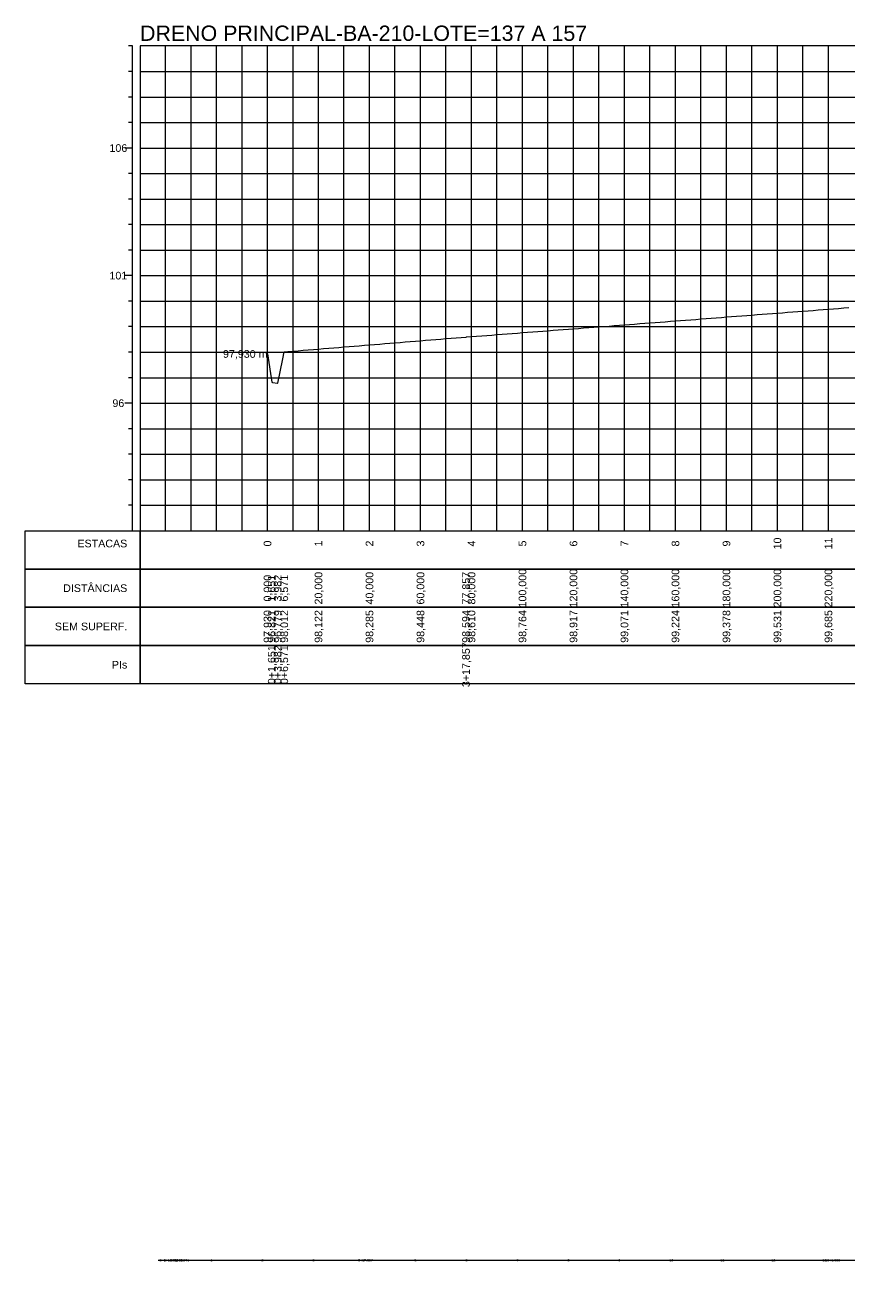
# Model space of a CAD drawing. Header units: inches. Extents: x 4687 to 7242, y 9981 to 10484.
# Tile 1 of 8: x 4687 to 5009, y 9988 to 10484. Entities that reach past the tile are written whole.
import ezdxf
from ezdxf.enums import TextEntityAlignment as Align

# ---------------------------------------------------------------- set-up
doc = ezdxf.new("R2010")
doc.units = ezdxf.units.IN
doc.header["$MEASUREMENT"] = 0
doc.header["$PDMODE"] = 34
doc.header["$PDSIZE"] = 0.2
doc.layers.get('0').update_dxf_attribs({"lineweight": 0})
doc.layers.add('EIXO', color=3, linetype='Continuous', lineweight=0)
doc.styles.add('$PF_GREIDE', font='arial.ttf')
doc.styles.add('$VIAS_TEXTOS_PERFIL0', font='arial.ttf')
doc.styles.get("Standard").update_dxf_attribs({"font": 'arial.ttf'})

# ---------------------------------------------------------------- blocks, each defined once
blk = doc.blocks.new('$VIAS_PERFLONG_PERFIL0')
at = {"color": 30}
for p, q in [((-3, 190), (-4.5, 190)), ((10, 0), (10, 190)), ((20, 0), (20, 190)), ((30, 0), (30, 190)), ((40, 0), (40, 190)), ((60, 0), (60, 190)), ((70, 0), (70, 190)), ((80, 0), (80, 190)), ((90, 0), (90, 190)), ((110, 0), (110, 190)), ((120, 0), (120, 190)), ((130, 0), (130, 190)), ((140, 0), (140, 190)), ((160, 0), (160, 190)), ((170, 0), (170, 190)), ((180, 0), (180, 190)), ((190, 0), (190, 190)), ((210, 0), (210, 190)), ((220, 0), (220, 190)), ((230, 0), (230, 190)), ((240, 0), (240, 190)), ((260, 0), (260, 190)), ((270, 0), (270, 190)), ((-3, 180), (-4.5, 180)), ((0, 180), (2510, 180)), ((-3, 170), (-4.5, 170)), ((0, 170), (2510, 170)), ((-3, 160), (-4.5, 160)), ((0, 160), (2510, 160)), ((-3, 140), (-4.5, 140)), ((0, 140), (2510, 140)), ((-3, 130), (-4.5, 130)), ((0, 130), (2510, 130)), ((-3, 120), (-4.5, 120)), ((0, 120), (2510, 120)), ((-3, 110), (-4.5, 110)), ((0, 110), (2510, 110)), ((-3, 90), (-4.5, 90)), ((0, 90), (2510, 90)), ((-3, 80), (-4.5, 80)), ((0, 80), (2510, 80)), ((-3, 70), (-4.5, 70)), ((0, 70), (2510, 70)), ((-3, 60), (-4.5, 60)), ((0, 60), (2510, 60)), ((-3, 40), (-4.5, 40)), ((0, 40), (2510, 40)), ((-3, 30), (-4.5, 30)), ((0, 30), (2510, 30)), ((-3, 20), (-4.5, 20)), ((0, 20), (2510, 20)), ((-3, 10), (-4.5, 10)), ((0, 10), (2510, 10))]:
    blk.add_line(p, q, dxfattribs=at)
at = {"color": 36}
for p, q in [((-3, 0), (-3, 190)), ((50, 0), (50, 190)), ((100, 0), (100, 190)), ((150, 0), (150, 190)), ((200, 0), (200, 190)), ((250, 0), (250, 190)), ((-3, 150), (-6, 150)), ((0, 150), (2510, 150)), ((-3, 100), (-6, 100)), ((0, 100), (2510, 100)), ((-3, 50), (-6, 50)), ((0, 50), (2510, 50))]:
    blk.add_line(p, q, dxfattribs=at)
at = {"color": 36, "linetype": 'Continuous'}
for points in [[(0, 0), (2510, 0), (2510, 190), (0, 190)], [(-45, 0), (0, 0), (0, -15), (-45, -15)], [(0, 0), (2510, 0), (2510, -15), (0, -15)], [(-45, -15), (0, -15), (0, -30), (-45, -30)], [(0, -15), (2510, -15), (2510, -30), (0, -30)], [(-45, -30), (0, -30), (0, -45), (-45, -45)], [(0, -30), (2510, -30), (2510, -45), (0, -45)], [(-45, -45), (0, -45), (0, -60), (-45, -60)], [(0, -45), (2510, -45), (2510, -60), (0, -60)]]:
    blk.add_lwpolyline(points, close=True, dxfattribs=at)
at = {"color": 5, "linetype": 'Continuous'}
blk.add_lwpolyline([(50, 69.3), (51.65, 58.21), (52, 58.14), (53.98, 57.79), (54, 57.87), (56, 67.4), (56.57, 70.12), (58, 70.24), (60, 70.4), (62, 70.56), (64, 70.73), (66, 70.89), (68, 71.05), (70, 71.22), (72, 71.38), (74, 71.54), (76, 71.71), (78, 71.87), (80, 72.03), (82, 72.2), (84, 72.36), (86, 72.52), (88, 72.69), (90, 72.85), (92, 73.01), (94, 73.18), (96, 73.34), (98, 73.5), (100, 73.66), (102, 73.83), (104, 73.99), (106, 74.15), (108, 74.32), (110, 74.48), (112, 74.64), (114, 74.81), (116, 74.97), (118, 75.13), (120, 75.3), (122, 75.46), (124, 75.62), (126, 75.79), (127.86, 75.94), (128, 75.95), (130, 76.1), (132, 76.26), (134, 76.41), (136, 76.56), (138, 76.72), (140, 76.87), (142, 77.02), (144, 77.18), (146, 77.33), (148, 77.48), (150, 77.64), (152, 77.79), (154, 77.94), (156, 78.1), (158, 78.25), (160, 78.4), (162, 78.56), (164, 78.71), (166, 78.87), (168, 79.02), (170, 79.17), (172, 79.33), (174, 79.48), (176, 79.63), (178, 79.79), (180, 79.94), (182, 80.09), (184, 80.25), (186, 80.4), (188, 80.55), (190, 80.71), (192, 80.86), (194, 81.01), (196, 81.17), (198, 81.32), (200, 81.47), (202, 81.63), (204, 81.78), (206, 81.93), (208, 82.09), (210, 82.24), (212, 82.4), (214, 82.55), (216, 82.7), (218, 82.86), (220, 83.01), (222, 83.16), (224, 83.32), (226, 83.47), (228, 83.62), (230, 83.78), (232, 83.93), (234, 84.08), (236, 84.24), (238, 84.39), (240, 84.54), (242, 84.7), (244, 84.85), (246, 85), (248, 85.16), (250, 85.31), (252, 85.47), (254, 85.62), (256, 85.77), (258, 85.93), (260, 86.08), (262, 86.23), (264, 86.39), (266, 86.54), (268, 86.69), (270, 86.85), (272, 87), (274, 87.15), (276, 87.31), (278, 87.46)], dxfattribs=at)
at = {"color": 7, "linetype": 'Continuous', "style": '$VIAS_TEXTOS_PERFIL0'}
blk.add_text('DRENO PRINCIPAL-BA-210-LOTE=137 A 157', height=6, dxfattribs=at).set_placement((0, 192))
at = {"color": 36, "linetype": 'Continuous', "style": '$PF_GREIDE'}
for s, p in [('106', (-8.5, 150)), ('101', (-8.5, 100)), ('96', (-8.5, 50))]:
    blk.add_text(s, height=3, dxfattribs=at).set_placement(p, align=Align.MIDDLE_CENTER)
at = {"color": 7, "linetype": 'Continuous', "style": '$PF_GREIDE'}
for s, p in [('97,930 m', (50, 69.3)), ('ESTACAS', (-5, -5)), ('DISTÂNCIAS', (-5, -22.5)), ('SEM SUPERF.', (-5, -37.5)), ('PIs', (-5, -52.5))]:
    blk.add_text(s, height=3, dxfattribs=at).set_placement(p, align=Align.MIDDLE_RIGHT)
for s, p in [('0', (50, -5)), ('1', (70, -5)), ('2', (90, -5)), ('3', (110, -5)), ('4', (130, -5)), ('5', (150, -5)), ('6', (170, -5)), ('7', (190, -5)), ('8', (210, -5)), ('9', (230, -5)), ('10', (250, -5)), ('11', (270, -5)), ('0,000', (50, -22.5)), ('1,651', (51.65, -22.5)), ('3,982', (53.98, -22.5)), ('6,571', (56.57, -22.5)), ('20,000', (70, -22.5)), ('40,000', (90, -22.5)), ('60,000', (110, -22.5)), ('77,857', (127.86, -22.5)), ('80,000', (130, -22.5)), ('100,000', (150, -22.5)), ('120,000', (170, -22.5)), ('140,000', (190, -22.5)), ('160,000', (210, -22.5)), ('180,000', (230, -22.5)), ('200,000', (250, -22.5)), ('220,000', (270, -22.5)), ('97,930', (50, -37.5)), ('96,821', (51.65, -37.5)), ('96,779', (53.98, -37.5)), ('98,012', (56.57, -37.5)), ('98,122', (70, -37.5)), ('98,285', (90, -37.5)), ('98,448', (110, -37.5)), ('98,594', (127.86, -37.5)), ('98,610', (130, -37.5)), ('98,764', (150, -37.5)), ('98,917', (170, -37.5)), ('99,071', (190, -37.5)), ('99,224', (210, -37.5)), ('99,378', (230, -37.5)), ('99,531', (250, -37.5)), ('99,685', (270, -37.5)), ('3+17,857', (127.86, -52.5)), ('0+1,651', (51.65, -52.5)), ('0+3,982', (53.98, -52.5)), ('0+6,571', (56.57, -52.5))]:
    blk.add_text(s, height=3, rotation=90, dxfattribs=at).set_placement(p, align=Align.MIDDLE_CENTER)

msp = doc.modelspace()

# ---------------------------------------------------------------- linework, layer by layer
at = {"layer": 'EIXO', "lineweight": 0}
msp.add_lwpolyline([(4738.91, 10000), (4740.56, 10000), (4742.89, 10000), (4745.48, 10000), (4816.77, 10000), (5000, 10000), (5058.6, 10000), (5128.07, 10000), (5223.42, 10000), (5324.22, 10000), (5378.6, 10000), (5427.16, 10000), (5445.63, 10000.14), (5559.06, 9997.56), (5669.57, 9994.98), (5788.95, 9992.5), (5816.97, 9991.92), (5879.22, 9990.63), (5929.25, 9989.6), (5948.54, 9989.2), (5958.88, 9989.27), (6001.71, 9988.1)], dxfattribs=at)
for p in [(4738.91, 10000), (4740.56, 10000), (4740.56, 10000), (4742.89, 10000), (4742.89, 10000), (4745.48, 10000), (4745.48, 10000), (4758.91, 10000), (4778.91, 10000), (4798.91, 10000), (4816.77, 10000), (4816.77, 10000), (4818.91, 10000), (4838.91, 10000), (4858.91, 10000), (4878.91, 10000), (4898.91, 10000), (4918.91, 10000), (4938.91, 10000), (4958.91, 10000), (4978.91, 10000), (4998.91, 10000), (5000, 10000)]:
    msp.add_point(p, dxfattribs=at)

# ---------------------------------------------------------------- block references
at = {"layer": 'EIXO'}
msp.add_blockref('$VIAS_PERFLONG_PERFIL0', (4731.51, 10285.94), dxfattribs=at)

# ---------------------------------------------------------------- texts
at = {"layer": 'EIXO', "lineweight": 0}
for s, p in [('0', (4739.15, 10000)), ('0+1,651', (4740.8, 10000)), ('1', (4740.8, 10000)), ('2', (4743.13, 10000)), ('0+3,982', (4743.13, 10000)), ('3', (4745.72, 10000)), ('0+6,571', (4745.72, 10000)), ('1', (4759.15, 10000)), ('2', (4779.15, 10000)), ('3', (4799.15, 10000)), ('4', (4817.01, 10000)), ('3+17,857', (4817.01, 10000)), ('4', (4819.15, 10000)), ('5', (4839.15, 10000)), ('6', (4859.15, 10000)), ('7', (4879.15, 10000)), ('8', (4899.15, 10000)), ('9', (4919.15, 10000)), ('10', (4939.15, 10000)), ('11', (4959.15, 10000)), ('12', (4979.15, 10000)), ('13', (4999.15, 10000)), ('13+1,090', (5000.24, 10000))]:
    msp.add_text(s, height=1, dxfattribs=at).set_placement(p, align=Align.MIDDLE_LEFT)

doc.saveas('drawing.dxf')
